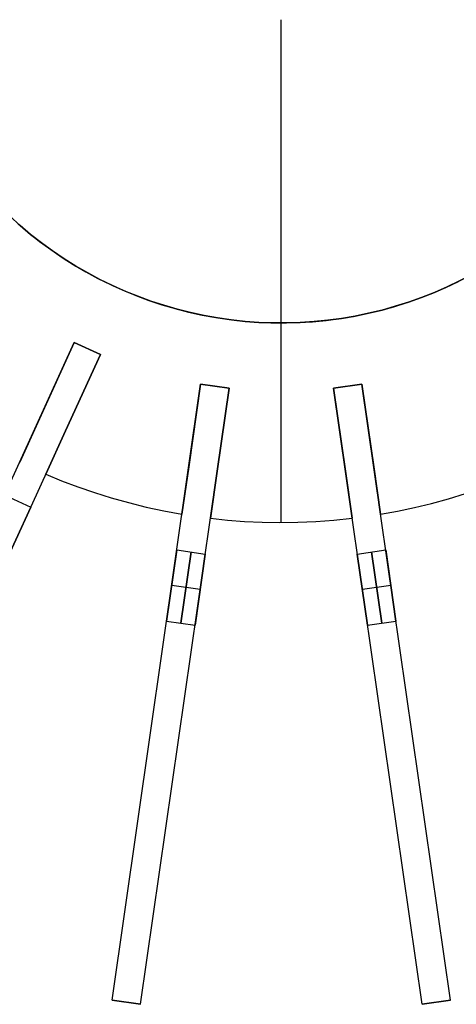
# Model space of a CAD drawing. Header units: millimetres. Extents: x 275 to 1185, y -315 to 588.
# Tile 5 of 15: x 621 to 803, y -315 to 97. Entities that reach past the tile are written whole.
import ezdxf

# ---------------------------------------------------------------- set-up
doc = ezdxf.new("R2010")
doc.units = ezdxf.units.MM

msp = doc.modelspace()

# ---------------------------------------------------------------- linework, layer by layer
at = {"extrusion": (3e-05, -4.31335e-06, 1)}
msp.add_lwpolyline([(570.09, 183.65), (568.56, 178.08), (567.23, 172.47), (566.09, 166.82), (565.14, 161.12), (564.4, 155.4), (563.85, 149.66), (563.5, 143.9), (563.35, 138.13), (563.4, 132.36), (563.65, 126.6), (564.1, 120.85), (564.75, 115.12), (565.59, 109.41), (566.63, 103.73), (567.87, 98.1), (569.31, 92.51), (570.93, 86.97), (572.75, 81.5), (574.75, 76.09), (576.94, 70.75), (579.32, 65.49), (581.87, 60.32), (584.6, 55.24), (587.51, 50.25), (590.59, 45.37), (593.83, 40.6), (597.24, 35.95), (600.8, 31.41), (604.52, 27), (608.4, 22.73), (612.41, 18.59), (616.57, 14.59), (620.87, 10.73), (625.29, 7.03), (629.84, 3.48), (634.51, 0.1), (639.3, -3.13), (644.19, -6.18), (649.19, -9.07), (654.28, -11.78), (659.46, -14.31), (664.73, -16.66), (670.08, -18.83), (675.5, -20.81), (680.98, -22.6), (686.52, -24.2), (692.12, -25.61), (697.76, -26.83), (703.44, -27.84), (709.15, -28.66), (714.89, -29.29), (720.64, -29.71), (726.4, -29.94), (732.17, -29.96), (737.94, -29.79), (743.7, -29.41), (749.44, -28.84), (755.16, -28.07), (760.84, -27.1), (766.49, -25.93), (772.1, -24.57), (777.66, -23.02), (783.16, -21.27), (788.59, -19.34), (793.96, -17.22), (799.25, -14.91), (804.45, -12.43), (809.57, -9.76), (814.59, -6.92), (819.51, -3.91), (824.32, -0.72), (829.02, 2.62), (833.6, 6.13), (838.06, 9.79), (842.39, 13.61), (846.58, 17.57), (850.63, 21.68), (854.54, 25.92), (858.3, 30.3), (861.91, 34.8), (865.35, 39.43), (868.64, 44.17), (871.76, 49.02), (874.71, 53.98), (877.48, 59.04), (880.08, 64.19), (882.5, 69.43), (884.74, 74.75), (886.79, 80.14), (888.65, 85.6), (890.33, 91.12), (891.81, 96.7), (893.09, 102.32), (894.19, 107.99), (895.08, 113.69), (895.78, 119.41), (896.28, 125.16), (896.58, 130.92), (896.68, 136.69)], dxfattribs=at)
at = {"extrusion": (-3e-05, 4.31335e-06, 1)}
msp.add_lwpolyline([(896.66, 136.69), (896.56, 130.93), (896.26, 125.16), (895.76, 119.42), (895.06, 113.69), (894.17, 107.99), (893.08, 102.32), (891.79, 96.7), (890.31, 91.12), (888.63, 85.6), (886.77, 80.14), (884.72, 74.75), (882.48, 69.43), (880.06, 64.19), (877.46, 59.04), (874.69, 53.99), (871.74, 49.03), (868.62, 44.17), (865.33, 39.43), (861.89, 34.81), (858.28, 30.3), (854.52, 25.92), (850.61, 21.68), (846.56, 17.57), (842.37, 13.61), (838.04, 9.8), (833.58, 6.13), (829, 2.62), (824.3, -0.72), (819.49, -3.9), (814.57, -6.92), (809.55, -9.76), (804.43, -12.42), (799.23, -14.91), (793.94, -17.22), (788.57, -19.34), (783.14, -21.27), (777.64, -23.02), (772.08, -24.57), (766.47, -25.93), (760.82, -27.1), (755.14, -28.06), (749.42, -28.84), (743.68, -29.41), (737.92, -29.78), (732.15, -29.96), (726.38, -29.93), (720.62, -29.71), (714.87, -29.29), (709.13, -28.66), (703.42, -27.84), (697.74, -26.82), (692.1, -25.61), (686.51, -24.2), (680.96, -22.6), (675.48, -20.81), (670.06, -18.83), (664.71, -16.66), (659.45, -14.31), (654.26, -11.77), (649.17, -9.06), (644.17, -6.18), (639.28, -3.12), (634.49, 0.1), (629.82, 3.49), (625.27, 7.03), (620.85, 10.74), (616.55, 14.59), (612.39, 18.59), (608.38, 22.73), (604.51, 27.01), (600.78, 31.42), (597.22, 35.95), (593.81, 40.61), (590.57, 45.38), (587.49, 50.26), (584.58, 55.24), (581.85, 60.32), (579.3, 65.5), (576.92, 70.75), (574.73, 76.09), (572.73, 81.5), (570.91, 86.98), (569.29, 92.51), (567.85, 98.1), (566.62, 103.74), (565.57, 109.41), (564.73, 115.12), (564.08, 120.85), (563.63, 126.6), (563.38, 132.37), (563.33, 138.14), (563.48, 143.9), (563.83, 149.66), (564.38, 155.41), (565.12, 161.13), (566.07, 166.82), (567.21, 172.47), (568.55, 178.09), (570.08, 183.65)], dxfattribs=at)
for points in [[(730, -113.31), (730, 96.69)], [(730, -113.31), (730, 96.69)], [(620.06, 11.43), (624.48, 7.69), (629.02, 4.1), (633.68, 0.68), (638.46, -2.58), (643.35, -5.68), (648.34, -8.6), (653.43, -11.35), (658.62, -13.91), (663.89, -16.3), (669.24, -18.5), (674.66, -20.52), (680.15, -22.34), (685.7, -23.98), (691.3, -25.42), (696.95, -26.66), (702.64, -27.71), (708.37, -28.56), (714.11, -29.22), (719.88, -29.67), (725.66, -29.92), (731.45, -29.97), (737.23, -29.82), (743, -29.47), (748.76, -28.91), (754.5, -28.16), (760.21, -27.21), (765.88, -26.07), (771.5, -24.72), (777.08, -23.19), (782.6, -21.46), (788.06, -19.53), (793.45, -17.43), (798.76, -15.13), (803.98, -12.65)], [(730, -113.31), (730, -29.97)], [(730, -113.31), (730, -29.97)], [(535.53, -274.7), (643.54, -38.19)], [(643.54, -38.19), (629, -70.03)], [(629, -70.03), (643.54, -38.19)], [(643.54, -38.19), (629, -70.03)], [(629, -70.03), (643.54, -38.19)], [(654.45, -43.18), (643.54, -38.19)], [(643.54, -38.19), (654.45, -43.18)], [(643.54, -38.19), (654.45, -43.18)], [(643.54, -38.19), (654.45, -43.18)], [(654.45, -43.18), (643.54, -38.19)], [(546.44, -279.68), (654.45, -43.18)], [(639.91, -75.02), (654.45, -43.18)], [(654.45, -43.18), (639.91, -75.02)], [(639.91, -75.02), (654.45, -43.18)], [(654.45, -43.18), (639.91, -75.02)], [(659.31, -312.82), (696.31, -55.47)], [(671.19, -314.53), (708.19, -57.18)], [(696.31, -55.47), (691.33, -90.11)], [(691.33, -90.11), (696.31, -55.47)], [(696.31, -55.47), (691.33, -90.11)], [(691.33, -90.11), (696.31, -55.47)], [(708.19, -57.18), (696.31, -55.47)], [(696.31, -55.47), (708.19, -57.18)], [(696.31, -55.47), (708.19, -57.18)], [(696.31, -55.47), (708.19, -57.18)], [(708.19, -57.18), (696.31, -55.47)], [(703.21, -91.82), (708.19, -57.18)], [(708.19, -57.18), (703.21, -91.82)], [(703.21, -91.82), (708.19, -57.18)], [(708.19, -57.18), (703.21, -91.82)], [(763.69, -55.47), (751.81, -57.18)], [(751.81, -57.18), (763.69, -55.47)], [(751.81, -57.18), (763.69, -55.47)], [(751.81, -57.18), (763.69, -55.47)], [(763.69, -55.47), (751.81, -57.18)], [(751.81, -57.18), (756.79, -91.82)], [(756.79, -91.82), (751.81, -57.18)], [(751.81, -57.18), (756.79, -91.82)], [(756.79, -91.82), (751.81, -57.18)], [(788.81, -314.53), (751.81, -57.18)], [(768.67, -90.11), (763.69, -55.47)], [(763.69, -55.47), (768.67, -90.11)], [(768.67, -90.11), (763.69, -55.47)], [(763.69, -55.47), (768.67, -90.11)], [(800.69, -312.82), (763.69, -55.47)], [(629, -70.03), (620.72, -88.16)], [(620.72, -88.16), (629, -70.03)], [(629, -70.03), (620.72, -88.16)], [(620.72, -88.16), (629, -70.03)], [(631.63, -93.14), (639.91, -75.02)], [(639.91, -75.02), (631.63, -93.14)], [(631.63, -93.14), (639.91, -75.02)], [(639.91, -75.02), (631.63, -93.14)], [(691.33, -90.11), (688.49, -109.84)], [(688.49, -109.84), (691.33, -90.11)], [(691.33, -90.11), (688.49, -109.84)], [(688.49, -109.84), (691.33, -90.11)], [(771.51, -109.84), (768.67, -90.11)], [(768.67, -90.11), (771.51, -109.84)], [(771.51, -109.84), (768.67, -90.11)], [(768.67, -90.11), (771.51, -109.84)], [(631.63, -93.14), (638.25, -95.86), (645.01, -98.42), (651.93, -100.8), (658.98, -103.01), (666.17, -105.02), (673.49, -106.84), (680.94, -108.45), (688.49, -109.84)], [(631.63, -93.14), (638.25, -95.86), (645.01, -98.42), (651.93, -100.8), (658.98, -103.01), (666.17, -105.02), (673.49, -106.84), (680.94, -108.45), (688.49, -109.84)], [(631.63, -93.14), (638.25, -95.86), (645.01, -98.42), (651.93, -100.8), (658.98, -103.01), (666.17, -105.02), (673.49, -106.84), (680.94, -108.45), (688.49, -109.84)], [(631.63, -93.14), (638.25, -95.86), (645.01, -98.42), (651.93, -100.8), (658.98, -103.01), (666.17, -105.02), (673.49, -106.84), (680.94, -108.45), (688.49, -109.84)], [(631.63, -93.14), (638.25, -95.86), (645.01, -98.42), (651.93, -100.8), (658.98, -103.01), (666.17, -105.02), (673.49, -106.84), (680.94, -108.45), (688.49, -109.84)], [(631.63, -93.14), (638.25, -95.86), (645.01, -98.42), (651.93, -100.8), (658.98, -103.01), (666.17, -105.02), (673.49, -106.84), (680.94, -108.45), (688.49, -109.84)], [(700.37, -111.55), (703.21, -91.82)], [(703.21, -91.82), (700.37, -111.55)], [(700.37, -111.55), (703.21, -91.82)], [(703.21, -91.82), (700.37, -111.55)], [(756.79, -91.82), (759.63, -111.55)], [(759.63, -111.55), (756.79, -91.82)], [(756.79, -91.82), (759.63, -111.55)], [(759.63, -111.55), (756.79, -91.82)], [(771.51, -109.84), (778.54, -108.55), (785.62, -107.04), (792.72, -105.31), (799.85, -103.35), (806.99, -101.16), (814.13, -98.73), (821.26, -96.06), (828.37, -93.14)], [(771.51, -109.84), (778.54, -108.55), (785.62, -107.04), (792.72, -105.31), (799.85, -103.35), (806.99, -101.16), (814.13, -98.73), (821.26, -96.06), (828.37, -93.14)], [(771.51, -109.84), (778.54, -108.55), (785.62, -107.04), (792.72, -105.31), (799.85, -103.35), (806.99, -101.16), (814.13, -98.73), (821.26, -96.06), (828.37, -93.14)], [(771.51, -109.84), (778.54, -108.55), (785.62, -107.04), (792.72, -105.31), (799.85, -103.35), (806.99, -101.16), (814.13, -98.73), (821.26, -96.06), (828.37, -93.14)], [(771.51, -109.84), (778.54, -108.55), (785.62, -107.04), (792.72, -105.31), (799.85, -103.35), (806.99, -101.16), (814.13, -98.73), (821.26, -96.06), (828.37, -93.14)], [(771.51, -109.84), (778.54, -108.55), (785.62, -107.04), (792.72, -105.31), (799.85, -103.35), (806.99, -101.16), (814.13, -98.73), (821.26, -96.06), (828.37, -93.14)], [(614.46, -101.87), (625.37, -106.85)], [(614.46, -101.87), (625.37, -106.85)], [(612.91, -134.14), (625.37, -106.85)], [(625.37, -106.85), (612.91, -134.14)], [(700.37, -111.55), (707.48, -112.29), (714.69, -112.84), (722, -113.18), (729.39, -113.31), (736.86, -113.21), (744.39, -112.89), (751.99, -112.34), (759.63, -111.55)], [(700.37, -111.55), (707.48, -112.29), (714.69, -112.84), (722, -113.18), (729.39, -113.31), (736.86, -113.21), (744.39, -112.89), (751.99, -112.34), (759.63, -111.55)], [(700.37, -111.55), (707.48, -112.29), (714.69, -112.84), (722, -113.18), (729.39, -113.31), (736.86, -113.21), (744.39, -112.89), (751.99, -112.34), (759.63, -111.55)], [(700.37, -111.55), (707.48, -112.29), (714.69, -112.84), (722, -113.18), (729.39, -113.31), (736.86, -113.21), (744.39, -112.89), (751.99, -112.34), (759.63, -111.55)], [(700.37, -111.55), (707.48, -112.29), (714.69, -112.84), (722, -113.18), (729.39, -113.31), (736.86, -113.21), (744.39, -112.89), (751.99, -112.34), (759.63, -111.55)], [(700.37, -111.55), (707.48, -112.29), (714.69, -112.84), (722, -113.18), (729.39, -113.31), (736.86, -113.21), (744.39, -112.89), (751.99, -112.34), (759.63, -111.55)], [(686.35, -124.76), (682.08, -154.45)], [(682.08, -154.45), (686.35, -124.76)], [(686.35, -124.76), (698.23, -126.46)], [(686.35, -124.76), (698.23, -126.46)], [(688.02, -155.3), (692.29, -125.61)], [(692.29, -125.61), (688.02, -155.3)], [(693.96, -156.16), (698.23, -126.46)], [(698.23, -126.46), (693.96, -156.16)], [(761.77, -126.46), (773.65, -124.76)], [(761.77, -126.46), (773.65, -124.76)], [(761.77, -126.46), (766.04, -156.16)], [(766.04, -156.16), (761.77, -126.46)], [(771.98, -155.3), (767.71, -125.61)], [(767.71, -125.61), (771.98, -155.3)], [(777.92, -154.45), (773.65, -124.76)], [(773.65, -124.76), (777.92, -154.45)], [(696.09, -141.31), (684.21, -139.6)], [(696.09, -141.31), (684.21, -139.6)], [(775.79, -139.6), (763.91, -141.31)], [(775.79, -139.6), (763.91, -141.31)], [(682.08, -154.45), (693.96, -156.16)], [(682.08, -154.45), (693.96, -156.16)], [(766.04, -156.16), (777.92, -154.45)], [(766.04, -156.16), (777.92, -154.45)], [(659.31, -312.82), (671.19, -314.53)], [(659.31, -312.82), (671.19, -314.53)], [(671.19, -314.53), (659.31, -312.82)], [(788.81, -314.53), (800.69, -312.82)], [(788.81, -314.53), (800.69, -312.82)], [(800.69, -312.82), (788.81, -314.53)]]:
    msp.add_lwpolyline(points)
at = {"extrusion": (1, 0, 0)}
for points in [[(96.69, -8.01), (96.69, 4.01)], [(-29.97, -320.01), (-29.97, -307.99)], [(-38.19, -308), (-38.19, -8)], [(-40.69, -8), (-40.69, -308)], [(-43.18, -8), (-43.18, -308)], [(-55.47, -308), (-55.47, -8)], [(-56.32, -8), (-56.32, -308)], [(-57.18, -8), (-57.18, -308)], [(-57.18, -308), (-57.18, -8)], [(-56.32, -8), (-56.32, -308)], [(-55.47, -8), (-55.47, -308)], [(-88.16, -320), (-88.16, -308)], [(-88.16, -8), (-88.16, 4)], [(-93.14, -320), (-93.14, -308)], [(-93.14, -8), (-93.14, 4)], [(-109.84, -320), (-109.84, -308)], [(-109.84, -8), (-109.84, 4)], [(-109.84, -320), (-109.84, -308)], [(-109.84, -8), (-109.84, 4)], [(-111.55, -320), (-111.55, -308)], [(-111.55, -8), (-111.55, 4)], [(-111.55, -320), (-111.55, -308)], [(-111.55, -8), (-111.55, 4)], [(-184.15, 71.16), (-184.15, -387.16)], [(-184.15, 71.16), (-184.15, -387.16)], [(-185.85, 71.16), (-185.85, -387.16)], [(-185.85, 71.16), (-185.85, -387.16)], [(-312.82, -86), (-312.82, -230)], [(-313.68, -230), (-313.68, -86)], [(-314.53, -230), (-314.53, -86)], [(-314.53, -86), (-314.53, -230)], [(-313.68, -230), (-313.68, -86)], [(-312.82, -230), (-312.82, -86)]]:
    msp.add_lwpolyline(points, dxfattribs=at)
at = {"extrusion": (0.909632, -0.415415, 1.48881e-14)}
msp.add_lwpolyline([(232.59, 4), (232.55, 6.39), (232.43, 8.78), (232.23, 11.16), (231.94, 13.53), (231.58, 15.89), (231.13, 18.24), (230.6, 20.57), (230, 22.89), (229.31, 25.18), (228.55, 27.44), (227.71, 29.68), (226.8, 31.89), (225.81, 34.06), (224.74, 36.2), (223.61, 38.31), (222.4, 40.37), (221.13, 42.39), (219.78, 44.37), (218.37, 46.3), (216.89, 48.18), (215.35, 50), (213.75, 51.78), (212.09, 53.5), (210.37, 55.16), (208.6, 56.76), (206.77, 58.3), (204.89, 59.78), (202.96, 61.19), (200.98, 62.53), (198.96, 63.81), (196.9, 65.02), (194.8, 66.15), (192.66, 67.22), (190.48, 68.2), (188.27, 69.12), (186.03, 69.96), (183.77, 70.72), (181.48, 71.4), (179.17, 72.01), (176.83, 72.54), (174.49, 72.98), (172.12, 73.35), (169.75, 73.63), (167.37, 73.84), (164.98, 73.96), (162.59, 74)], dxfattribs=at)
at = {"extrusion": (0.909632, -0.415415, -1.63653e-14)}
msp.add_lwpolyline([(232.59, -320), (232.55, -322.39), (232.43, -324.78), (232.23, -327.16), (231.94, -329.53), (231.58, -331.89), (231.13, -334.24), (230.6, -336.57), (230, -338.89), (229.31, -341.18), (228.55, -343.44), (227.71, -345.68), (226.8, -347.89), (225.81, -350.06), (224.74, -352.2), (223.61, -354.31), (222.4, -356.37), (221.13, -358.39), (219.78, -360.37), (218.37, -362.3), (216.89, -364.18), (215.35, -366), (213.75, -367.78), (212.09, -369.5), (210.37, -371.16), (208.6, -372.76), (206.77, -374.3), (204.89, -375.78), (202.96, -377.19), (200.98, -378.53), (198.96, -379.81), (196.9, -381.02), (194.8, -382.15), (192.66, -383.22), (190.48, -384.2), (188.27, -385.12), (186.03, -385.96), (183.77, -386.72), (181.48, -387.4), (179.17, -388.01), (176.83, -388.54), (174.49, -388.98), (172.12, -389.35), (169.75, -389.63), (167.37, -389.84), (164.98, -389.96), (162.59, -390)], dxfattribs=at)
at = {"extrusion": (0.909632, -0.415415, 1.1372e-16)}
msp.add_lwpolyline([(162.59, 74), (164.98, 73.96), (167.37, 73.84), (169.75, 73.63), (172.12, 73.35), (174.49, 72.98), (176.83, 72.54), (179.17, 72.01), (181.48, 71.4), (183.77, 70.72), (186.03, 69.96), (188.27, 69.12), (190.48, 68.2), (192.66, 67.22), (194.8, 66.15), (196.9, 65.02), (198.96, 63.81), (200.98, 62.53), (202.96, 61.19), (204.89, 59.78), (206.77, 58.3), (208.6, 56.76), (210.37, 55.16), (212.09, 53.5), (213.75, 51.78), (215.35, 50), (216.89, 48.18), (218.37, 46.3), (219.78, 44.37), (221.13, 42.39), (222.4, 40.37), (223.61, 38.31), (224.74, 36.2), (225.81, 34.06), (226.8, 31.89), (227.71, 29.68), (228.55, 27.44), (229.31, 25.18), (230, 22.89), (230.6, 20.57), (231.13, 18.24), (231.58, 15.89), (231.94, 13.53), (232.23, 11.16), (232.43, 8.78), (232.55, 6.39), (232.59, 4)], dxfattribs=at)
at = {"extrusion": (0.909632, -0.415415, 1.95128e-15)}
msp.add_lwpolyline([(232.59, -320), (232.55, -322.39), (232.43, -324.78), (232.23, -327.16), (231.94, -329.53), (231.58, -331.89), (231.13, -334.24), (230.6, -336.57), (230, -338.89), (229.31, -341.18), (228.55, -343.44), (227.71, -345.68), (226.8, -347.89), (225.81, -350.06), (224.74, -352.2), (223.61, -354.31), (222.4, -356.37), (221.13, -358.39), (219.78, -360.37), (218.37, -362.3), (216.89, -364.18), (215.35, -366), (213.75, -367.78), (212.09, -369.5), (210.37, -371.16), (208.6, -372.76), (206.77, -374.3), (204.89, -375.78), (202.96, -377.19), (200.98, -378.53), (198.96, -379.81), (196.9, -381.02), (194.8, -382.15), (192.66, -383.22), (190.48, -384.2), (188.27, -385.12), (186.03, -385.96), (183.77, -386.72), (181.48, -387.4), (179.17, -388.01), (176.83, -388.54), (174.49, -388.98), (172.12, -389.35), (169.75, -389.63), (167.37, -389.84), (164.98, -389.96), (162.59, -390)], dxfattribs=at)
at = {"extrusion": (0.909632, -0.415415, 9.82269e-15)}
msp.add_lwpolyline([(162.59, 74), (164.98, 73.96), (167.37, 73.84), (169.75, 73.63), (172.12, 73.35), (174.49, 72.98), (176.83, 72.54), (179.17, 72.01), (181.48, 71.4), (183.77, 70.72), (186.03, 69.96), (188.27, 69.12), (190.48, 68.2), (192.66, 67.22), (194.8, 66.15), (196.9, 65.02), (198.96, 63.81), (200.98, 62.53), (202.96, 61.19), (204.89, 59.78), (206.77, 58.3), (208.6, 56.76), (210.37, 55.16), (212.09, 53.5), (213.75, 51.78), (215.35, 50), (216.89, 48.18), (218.37, 46.3), (219.78, 44.37), (221.13, 42.39), (222.4, 40.37), (223.61, 38.31), (224.74, 36.2), (225.81, 34.06), (226.8, 31.89), (227.71, 29.68), (228.55, 27.44), (229.31, 25.18), (230, 22.89), (230.6, 20.57), (231.13, 18.24), (231.58, 15.89), (231.94, 13.53), (232.23, 11.16), (232.43, 8.78), (232.55, 6.39), (232.59, 4)], dxfattribs=at)
at = {"extrusion": (0.909632, -0.415415, -1.46793e-14)}
msp.add_lwpolyline([(232.59, -320), (232.55, -322.39), (232.43, -324.78), (232.23, -327.16), (231.94, -329.53), (231.58, -331.89), (231.13, -334.24), (230.6, -336.57), (230, -338.89), (229.31, -341.18), (228.55, -343.44), (227.71, -345.68), (226.8, -347.89), (225.81, -350.06), (224.74, -352.2), (223.61, -354.31), (222.4, -356.37), (221.13, -358.39), (219.78, -360.37), (218.37, -362.3), (216.89, -364.18), (215.35, -366), (213.75, -367.78), (212.09, -369.5), (210.37, -371.16), (208.6, -372.76), (206.77, -374.3), (204.89, -375.78), (202.96, -377.19), (200.98, -378.53), (198.96, -379.81), (196.9, -381.02), (194.8, -382.15), (192.66, -383.22), (190.48, -384.2), (188.27, -385.12), (186.03, -385.96), (183.77, -386.72), (181.48, -387.4), (179.17, -388.01), (176.83, -388.54), (174.49, -388.98), (172.12, -389.35), (169.75, -389.63), (167.37, -389.84), (164.98, -389.96), (162.59, -390)], dxfattribs=at)
at = {"extrusion": (0.989821, -0.142315, -9.41093e-15)}
msp.add_lwpolyline([(44.19, 4), (44.15, 6.39), (44.03, 8.78), (43.82, 11.16), (43.54, 13.53), (43.17, 15.89), (42.73, 18.24), (42.2, 20.57), (41.6, 22.89), (40.91, 25.18), (40.15, 27.44), (39.31, 29.68), (38.4, 31.89), (37.41, 34.06), (36.34, 36.2), (35.21, 38.31), (34, 40.37), (32.72, 42.39), (31.38, 44.37), (29.97, 46.3), (28.49, 48.18), (26.95, 50), (25.35, 51.78), (23.69, 53.5), (21.97, 55.16), (20.2, 56.76), (18.37, 58.3), (16.49, 59.78), (14.56, 61.19), (12.58, 62.53), (10.56, 63.81), (8.5, 65.02), (6.4, 66.15), (4.25, 67.22), (2.08, 68.2), (-0.13, 69.12), (-2.37, 69.96), (-4.63, 70.72), (-6.92, 71.4), (-9.24, 72.01), (-11.57, 72.54), (-13.92, 72.98), (-16.28, 73.35), (-18.65, 73.63), (-21.03, 73.84), (-23.42, 73.96), (-25.81, 74)], dxfattribs=at)
at = {"extrusion": (0.989821, -0.142315, 1.20506e-14)}
msp.add_lwpolyline([(44.19, -320), (44.15, -322.39), (44.03, -324.78), (43.82, -327.16), (43.54, -329.53), (43.17, -331.89), (42.73, -334.24), (42.2, -336.57), (41.6, -338.89), (40.91, -341.18), (40.15, -343.44), (39.31, -345.68), (38.4, -347.89), (37.41, -350.06), (36.34, -352.2), (35.21, -354.31), (34, -356.37), (32.72, -358.39), (31.38, -360.37), (29.97, -362.3), (28.49, -364.18), (26.95, -366), (25.35, -367.78), (23.69, -369.5), (21.97, -371.16), (20.2, -372.76), (18.37, -374.3), (16.49, -375.78), (14.56, -377.19), (12.58, -378.53), (10.56, -379.81), (8.5, -381.02), (6.4, -382.15), (4.25, -383.22), (2.08, -384.2), (-0.13, -385.12), (-2.37, -385.96), (-4.63, -386.72), (-6.92, -387.4), (-9.24, -388.01), (-11.57, -388.54), (-13.92, -388.98), (-16.28, -389.35), (-18.65, -389.63), (-21.03, -389.84), (-23.42, -389.96), (-25.81, -390)], dxfattribs=at)
at = {"extrusion": (0.989821, -0.142315, -9.90854e-16)}
msp.add_lwpolyline([(-25.81, 74), (-23.42, 73.96), (-21.03, 73.84), (-18.65, 73.63), (-16.28, 73.35), (-13.92, 72.98), (-11.57, 72.54), (-9.24, 72.01), (-6.92, 71.4), (-4.63, 70.72), (-2.37, 69.96), (-0.13, 69.12), (2.08, 68.2), (4.25, 67.22), (6.4, 66.15), (8.5, 65.02), (10.56, 63.81), (12.58, 62.53), (14.56, 61.19), (16.49, 59.78), (18.37, 58.3), (20.2, 56.76), (21.97, 55.16), (23.69, 53.5), (25.35, 51.78), (26.95, 50), (28.49, 48.18), (29.97, 46.3), (31.38, 44.37), (32.72, 42.39), (34, 40.37), (35.21, 38.31), (36.34, 36.2), (37.41, 34.06), (38.4, 31.89), (39.31, 29.68), (40.15, 27.44), (40.91, 25.18), (41.6, 22.89), (42.2, 20.57), (42.73, 18.24), (43.17, 15.89), (43.54, 13.53), (43.82, 11.16), (44.03, 8.78), (44.15, 6.39), (44.19, 4)], dxfattribs=at)
at = {"extrusion": (0.989821, -0.142315, 9.90972e-16)}
msp.add_lwpolyline([(44.19, -320), (44.15, -322.39), (44.03, -324.78), (43.82, -327.16), (43.54, -329.53), (43.17, -331.89), (42.73, -334.24), (42.2, -336.57), (41.6, -338.89), (40.91, -341.18), (40.15, -343.44), (39.31, -345.68), (38.4, -347.89), (37.41, -350.06), (36.34, -352.2), (35.21, -354.31), (34, -356.37), (32.72, -358.39), (31.38, -360.37), (29.97, -362.3), (28.49, -364.18), (26.95, -366), (25.35, -367.78), (23.69, -369.5), (21.97, -371.16), (20.2, -372.76), (18.37, -374.3), (16.49, -375.78), (14.56, -377.19), (12.58, -378.53), (10.56, -379.81), (8.5, -381.02), (6.4, -382.15), (4.25, -383.22), (2.08, -384.2), (-0.13, -385.12), (-2.37, -385.96), (-4.63, -386.72), (-6.92, -387.4), (-9.24, -388.01), (-11.57, -388.54), (-13.92, -388.98), (-16.28, -389.35), (-18.65, -389.63), (-21.03, -389.84), (-23.42, -389.96), (-25.81, -390)], dxfattribs=at)
at = {"extrusion": (0.989821, -0.142315, -2.93313e-15)}
msp.add_lwpolyline([(-25.81, 74), (-23.42, 73.96), (-21.03, 73.84), (-18.65, 73.63), (-16.28, 73.35), (-13.92, 72.98), (-11.57, 72.54), (-9.24, 72.01), (-6.92, 71.4), (-4.63, 70.72), (-2.37, 69.96), (-0.13, 69.12), (2.08, 68.2), (4.25, 67.22), (6.4, 66.15), (8.5, 65.02), (10.56, 63.81), (12.58, 62.53), (14.56, 61.19), (16.49, 59.78), (18.37, 58.3), (20.2, 56.76), (21.97, 55.16), (23.69, 53.5), (25.35, 51.78), (26.95, 50), (28.49, 48.18), (29.97, 46.3), (31.38, 44.37), (32.72, 42.39), (34, 40.37), (35.21, 38.31), (36.34, 36.2), (37.41, 34.06), (38.4, 31.89), (39.31, 29.68), (40.15, 27.44), (40.91, 25.18), (41.6, 22.89), (42.2, 20.57), (42.73, 18.24), (43.17, 15.89), (43.54, 13.53), (43.82, 11.16), (44.03, 8.78), (44.15, 6.39), (44.19, 4)], dxfattribs=at)
at = {"extrusion": (0.989821, -0.142315, 9.51861e-15)}
msp.add_lwpolyline([(44.19, -320), (44.15, -322.39), (44.03, -324.78), (43.82, -327.16), (43.54, -329.53), (43.17, -331.89), (42.73, -334.24), (42.2, -336.57), (41.6, -338.89), (40.91, -341.18), (40.15, -343.44), (39.31, -345.68), (38.4, -347.89), (37.41, -350.06), (36.34, -352.2), (35.21, -354.31), (34, -356.37), (32.72, -358.39), (31.38, -360.37), (29.97, -362.3), (28.49, -364.18), (26.95, -366), (25.35, -367.78), (23.69, -369.5), (21.97, -371.16), (20.2, -372.76), (18.37, -374.3), (16.49, -375.78), (14.56, -377.19), (12.58, -378.53), (10.56, -379.81), (8.5, -381.02), (6.4, -382.15), (4.25, -383.22), (2.08, -384.2), (-0.13, -385.12), (-2.37, -385.96), (-4.63, -386.72), (-6.92, -387.4), (-9.24, -388.01), (-11.57, -388.54), (-13.92, -388.98), (-16.28, -389.35), (-18.65, -389.63), (-21.03, -389.84), (-23.42, -389.96), (-25.81, -390)], dxfattribs=at)
at = {"extrusion": (0.989821, 0.142315, 1.13084e-14)}
msp.add_lwpolyline([(-163.59, 4), (-163.63, 6.39), (-163.75, 8.78), (-163.96, 11.16), (-164.24, 13.53), (-164.61, 15.89), (-165.05, 18.24), (-165.58, 20.57), (-166.18, 22.89), (-166.87, 25.18), (-167.63, 27.44), (-168.47, 29.68), (-169.38, 31.89), (-170.37, 34.06), (-171.44, 36.2), (-172.57, 38.31), (-173.78, 40.37), (-175.06, 42.39), (-176.4, 44.37), (-177.81, 46.3), (-179.29, 48.18), (-180.83, 50), (-182.43, 51.78), (-184.09, 53.5), (-185.81, 55.16), (-187.58, 56.76), (-189.41, 58.3), (-191.29, 59.78), (-193.22, 61.19), (-195.2, 62.53), (-197.22, 63.81), (-199.28, 65.02), (-201.38, 66.15), (-203.52, 67.22), (-205.7, 68.2), (-207.91, 69.12), (-210.15, 69.96), (-212.41, 70.72), (-214.7, 71.4), (-217.02, 72.01), (-219.35, 72.54), (-221.69, 72.98), (-224.06, 73.35), (-226.43, 73.63), (-228.81, 73.84), (-231.2, 73.96), (-233.59, 74)], dxfattribs=at)
at = {"extrusion": (0.989821, 0.142315, -1.40373e-14)}
msp.add_lwpolyline([(-163.59, -320), (-163.63, -322.39), (-163.75, -324.78), (-163.96, -327.16), (-164.24, -329.53), (-164.61, -331.89), (-165.05, -334.24), (-165.58, -336.57), (-166.18, -338.89), (-166.87, -341.18), (-167.63, -343.44), (-168.47, -345.68), (-169.38, -347.89), (-170.37, -350.06), (-171.44, -352.2), (-172.57, -354.31), (-173.78, -356.37), (-175.06, -358.39), (-176.4, -360.37), (-177.81, -362.3), (-179.29, -364.18), (-180.83, -366), (-182.43, -367.78), (-184.09, -369.5), (-185.81, -371.16), (-187.58, -372.76), (-189.41, -374.3), (-191.29, -375.78), (-193.22, -377.19), (-195.2, -378.53), (-197.22, -379.81), (-199.28, -381.02), (-201.38, -382.15), (-203.52, -383.22), (-205.7, -384.2), (-207.91, -385.12), (-210.15, -385.96), (-212.41, -386.72), (-214.7, -387.4), (-217.02, -388.01), (-219.35, -388.54), (-221.69, -388.98), (-224.06, -389.35), (-226.43, -389.63), (-228.81, -389.84), (-231.2, -389.96), (-233.59, -390)], dxfattribs=at)
at = {"extrusion": (0.989821, 0.142315, 4.17106e-16)}
msp.add_lwpolyline([(-233.59, 74), (-231.2, 73.96), (-228.81, 73.84), (-226.43, 73.63), (-224.06, 73.35), (-221.69, 72.98), (-219.35, 72.54), (-217.02, 72.01), (-214.7, 71.4), (-212.41, 70.72), (-210.15, 69.96), (-207.91, 69.12), (-205.7, 68.2), (-203.52, 67.22), (-201.38, 66.15), (-199.28, 65.02), (-197.22, 63.81), (-195.2, 62.53), (-193.22, 61.19), (-191.29, 59.78), (-189.41, 58.3), (-187.58, 56.76), (-185.81, 55.16), (-184.09, 53.5), (-182.43, 51.78), (-180.83, 50), (-179.29, 48.18), (-177.81, 46.3), (-176.4, 44.37), (-175.06, 42.39), (-173.78, 40.37), (-172.57, 38.31), (-171.44, 36.2), (-170.37, 34.06), (-169.38, 31.89), (-168.47, 29.68), (-167.63, 27.44), (-166.87, 25.18), (-166.18, 22.89), (-165.58, 20.57), (-165.05, 18.24), (-164.61, 15.89), (-164.24, 13.53), (-163.96, 11.16), (-163.75, 8.78), (-163.63, 6.39), (-163.59, 4)], dxfattribs=at)
at = {"extrusion": (0.989821, 0.142315, -4.64984e-16)}
msp.add_lwpolyline([(-163.59, -320), (-163.63, -322.39), (-163.75, -324.78), (-163.96, -327.16), (-164.24, -329.53), (-164.61, -331.89), (-165.05, -334.24), (-165.58, -336.57), (-166.18, -338.89), (-166.87, -341.18), (-167.63, -343.44), (-168.47, -345.68), (-169.38, -347.89), (-170.37, -350.06), (-171.44, -352.2), (-172.57, -354.31), (-173.78, -356.37), (-175.06, -358.39), (-176.4, -360.37), (-177.81, -362.3), (-179.29, -364.18), (-180.83, -366), (-182.43, -367.78), (-184.09, -369.5), (-185.81, -371.16), (-187.58, -372.76), (-189.41, -374.3), (-191.29, -375.78), (-193.22, -377.19), (-195.2, -378.53), (-197.22, -379.81), (-199.28, -381.02), (-201.38, -382.15), (-203.52, -383.22), (-205.7, -384.2), (-207.91, -385.12), (-210.15, -385.96), (-212.41, -386.72), (-214.7, -387.4), (-217.02, -388.01), (-219.35, -388.54), (-221.69, -388.98), (-224.06, -389.35), (-226.43, -389.63), (-228.81, -389.84), (-231.2, -389.96), (-233.59, -390)], dxfattribs=at)
at = {"extrusion": (0.989821, 0.142315, 5.77557e-15)}
msp.add_lwpolyline([(-233.59, 74), (-231.2, 73.96), (-228.81, 73.84), (-226.43, 73.63), (-224.06, 73.35), (-221.69, 72.98), (-219.35, 72.54), (-217.02, 72.01), (-214.7, 71.4), (-212.41, 70.72), (-210.15, 69.96), (-207.91, 69.12), (-205.7, 68.2), (-203.52, 67.22), (-201.38, 66.15), (-199.28, 65.02), (-197.22, 63.81), (-195.2, 62.53), (-193.22, 61.19), (-191.29, 59.78), (-189.41, 58.3), (-187.58, 56.76), (-185.81, 55.16), (-184.09, 53.5), (-182.43, 51.78), (-180.83, 50), (-179.29, 48.18), (-177.81, 46.3), (-176.4, 44.37), (-175.06, 42.39), (-173.78, 40.37), (-172.57, 38.31), (-171.44, 36.2), (-170.37, 34.06), (-169.38, 31.89), (-168.47, 29.68), (-167.63, 27.44), (-166.87, 25.18), (-166.18, 22.89), (-165.58, 20.57), (-165.05, 18.24), (-164.61, 15.89), (-164.24, 13.53), (-163.96, 11.16), (-163.75, 8.78), (-163.63, 6.39), (-163.59, 4)], dxfattribs=at)
at = {"extrusion": (0.989821, 0.142315, -9.52269e-15)}
msp.add_lwpolyline([(-163.59, -320), (-163.63, -322.39), (-163.75, -324.78), (-163.96, -327.16), (-164.24, -329.53), (-164.61, -331.89), (-165.05, -334.24), (-165.58, -336.57), (-166.18, -338.89), (-166.87, -341.18), (-167.63, -343.44), (-168.47, -345.68), (-169.38, -347.89), (-170.37, -350.06), (-171.44, -352.2), (-172.57, -354.31), (-173.78, -356.37), (-175.06, -358.39), (-176.4, -360.37), (-177.81, -362.3), (-179.29, -364.18), (-180.83, -366), (-182.43, -367.78), (-184.09, -369.5), (-185.81, -371.16), (-187.58, -372.76), (-189.41, -374.3), (-191.29, -375.78), (-193.22, -377.19), (-195.2, -378.53), (-197.22, -379.81), (-199.28, -381.02), (-201.38, -382.15), (-203.52, -383.22), (-205.7, -384.2), (-207.91, -385.12), (-210.15, -385.96), (-212.41, -386.72), (-214.7, -387.4), (-217.02, -388.01), (-219.35, -388.54), (-221.69, -388.98), (-224.06, -389.35), (-226.43, -389.63), (-228.81, -389.84), (-231.2, -389.96), (-233.59, -390)], dxfattribs=at)
at = {"extrusion": (0.989821, -0.142315, -8.99529e-15)}
msp.add_lwpolyline([(-55.81, 74), (-61.27, 73.91), (-66.73, 73.63), (-72.17, 73.16), (-77.6, 72.51), (-82.99, 71.67), (-88.36, 70.65), (-93.69, 69.45), (-98.98, 68.07), (-104.21, 66.5), (-109.39, 64.76), (-114.51, 62.84), (-119.55, 60.75), (-124.53, 58.49), (-129.42, 56.06), (-134.23, 53.47), (-138.94, 50.71), (-143.56, 47.79), (-148.08, 44.72), (-152.49, 41.49), (-156.78, 38.11), (-160.96, 34.59), (-165.02, 30.93), (-168.95, 27.14), (-172.74, 23.21), (-176.4, 19.15), (-179.92, 14.97), (-183.3, 10.68), (-186.52, 6.27), (-189.6, 1.75), (-192.52, -2.87), (-195.27, -7.58), (-197.87, -12.39), (-200.3, -17.28), (-202.56, -22.26), (-204.65, -27.3), (-206.57, -32.42), (-208.31, -37.6), (-209.88, -42.83), (-211.26, -48.12), (-212.46, -53.45), (-213.48, -58.81), (-214.32, -64.21), (-214.97, -69.64), (-215.44, -75.08), (-215.72, -80.54), (-215.81, -86)], dxfattribs=at)
at = {"extrusion": (0.989821, -0.142315, 1.3369e-14)}
msp.add_lwpolyline([(-215.81, -230), (-215.72, -235.46), (-215.44, -240.92), (-214.97, -246.36), (-214.32, -251.79), (-213.48, -257.19), (-212.46, -262.55), (-211.26, -267.88), (-209.88, -273.17), (-208.31, -278.4), (-206.57, -283.58), (-204.65, -288.7), (-202.56, -293.74), (-200.3, -298.72), (-197.87, -303.61), (-195.27, -308.42), (-192.52, -313.13), (-189.6, -317.75), (-186.52, -322.27), (-183.3, -326.68), (-179.92, -330.97), (-176.4, -335.15), (-172.74, -339.21), (-168.95, -343.14), (-165.02, -346.93), (-160.96, -350.59), (-156.78, -354.11), (-152.49, -357.49), (-148.08, -360.72), (-143.56, -363.79), (-138.94, -366.71), (-134.23, -369.47), (-129.42, -372.06), (-124.53, -374.49), (-119.55, -376.75), (-114.51, -378.84), (-109.39, -380.76), (-104.21, -382.5), (-98.98, -384.07), (-93.69, -385.45), (-88.36, -386.65), (-82.99, -387.67), (-77.6, -388.51), (-72.17, -389.16), (-66.73, -389.63), (-61.27, -389.91), (-55.81, -390)], dxfattribs=at)
at = {"extrusion": (0.989821, -0.142315, -5.87423e-16)}
msp.add_lwpolyline([(-215.81, -86), (-215.72, -80.54), (-215.44, -75.08), (-214.97, -69.64), (-214.32, -64.21), (-213.48, -58.81), (-212.46, -53.45), (-211.26, -48.12), (-209.88, -42.83), (-208.31, -37.6), (-206.57, -32.42), (-204.65, -27.3), (-202.56, -22.26), (-200.3, -17.28), (-197.87, -12.39), (-195.27, -7.58), (-192.52, -2.87), (-189.6, 1.75), (-186.52, 6.27), (-183.3, 10.68), (-179.92, 14.97), (-176.4, 19.15), (-172.74, 23.21), (-168.95, 27.14), (-165.02, 30.93), (-160.96, 34.59), (-156.78, 38.11), (-152.49, 41.49), (-148.08, 44.72), (-143.56, 47.79), (-138.94, 50.71), (-134.23, 53.47), (-129.42, 56.06), (-124.53, 58.49), (-119.55, 60.75), (-114.51, 62.84), (-109.39, 64.76), (-104.21, 66.5), (-98.98, 68.07), (-93.69, 69.45), (-88.36, 70.65), (-82.99, 71.67), (-77.6, 72.51), (-72.17, 73.16), (-66.73, 73.63), (-61.27, 73.91), (-55.81, 74)], dxfattribs=at)
at = {"extrusion": (0.989821, -0.142315, 3.85477e-16)}
msp.add_lwpolyline([(-55.81, -390), (-61.27, -389.91), (-66.73, -389.63), (-72.17, -389.16), (-77.6, -388.51), (-82.99, -387.67), (-88.36, -386.65), (-93.69, -385.45), (-98.98, -384.07), (-104.21, -382.5), (-109.39, -380.76), (-114.51, -378.84), (-119.55, -376.75), (-124.53, -374.49), (-129.42, -372.06), (-134.23, -369.47), (-138.94, -366.71), (-143.56, -363.79), (-148.08, -360.72), (-152.49, -357.49), (-156.78, -354.11), (-160.96, -350.59), (-165.02, -346.93), (-168.95, -343.14), (-172.74, -339.21), (-176.4, -335.15), (-179.92, -330.97), (-183.3, -326.68), (-186.52, -322.27), (-189.6, -317.75), (-192.52, -313.13), (-195.27, -308.42), (-197.87, -303.61), (-200.3, -298.72), (-202.56, -293.74), (-204.65, -288.7), (-206.57, -283.58), (-208.31, -278.4), (-209.88, -273.17), (-211.26, -267.88), (-212.46, -262.55), (-213.48, -257.19), (-214.32, -251.79), (-214.97, -246.36), (-215.44, -240.92), (-215.72, -235.46), (-215.81, -230)], dxfattribs=at)
at = {"extrusion": (0.989821, -0.142315, -1.61024e-14)}
msp.add_lwpolyline([(-215.81, -86), (-215.72, -80.54), (-215.44, -75.08), (-214.97, -69.64), (-214.32, -64.21), (-213.48, -58.81), (-212.46, -53.45), (-211.26, -48.12), (-209.88, -42.83), (-208.31, -37.6), (-206.57, -32.42), (-204.65, -27.3), (-202.56, -22.26), (-200.3, -17.28), (-197.87, -12.39), (-195.27, -7.58), (-192.52, -2.87), (-189.6, 1.75), (-186.52, 6.27), (-183.3, 10.68), (-179.92, 14.97), (-176.4, 19.15), (-172.74, 23.21), (-168.95, 27.14), (-165.02, 30.93), (-160.96, 34.59), (-156.78, 38.11), (-152.49, 41.49), (-148.08, 44.72), (-143.56, 47.79), (-138.94, 50.71), (-134.23, 53.47), (-129.42, 56.06), (-124.53, 58.49), (-119.55, 60.75), (-114.51, 62.84), (-109.39, 64.76), (-104.21, 66.5), (-98.98, 68.07), (-93.69, 69.45), (-88.36, 70.65), (-82.99, 71.67), (-77.6, 72.51), (-72.17, 73.16), (-66.73, 73.63), (-61.27, 73.91), (-55.81, 74)], dxfattribs=at)
at = {"extrusion": (0.989821, -0.142315, 7.32108e-15)}
msp.add_lwpolyline([(-55.81, -390), (-61.27, -389.91), (-66.73, -389.63), (-72.17, -389.16), (-77.6, -388.51), (-82.99, -387.67), (-88.36, -386.65), (-93.69, -385.45), (-98.98, -384.07), (-104.21, -382.5), (-109.39, -380.76), (-114.51, -378.84), (-119.55, -376.75), (-124.53, -374.49), (-129.42, -372.06), (-134.23, -369.47), (-138.94, -366.71), (-143.56, -363.79), (-148.08, -360.72), (-152.49, -357.49), (-156.78, -354.11), (-160.96, -350.59), (-165.02, -346.93), (-168.95, -343.14), (-172.74, -339.21), (-176.4, -335.15), (-179.92, -330.97), (-183.3, -326.68), (-186.52, -322.27), (-189.6, -317.75), (-192.52, -313.13), (-195.27, -308.42), (-197.87, -303.61), (-200.3, -298.72), (-202.56, -293.74), (-204.65, -288.7), (-206.57, -283.58), (-208.31, -278.4), (-209.88, -273.17), (-211.26, -267.88), (-212.46, -262.55), (-213.48, -257.19), (-214.32, -251.79), (-214.97, -246.36), (-215.44, -240.92), (-215.72, -235.46), (-215.81, -230)], dxfattribs=at)
at = {"extrusion": (0.989821, 0.142315, -1.8958e-14)}
msp.add_lwpolyline([(-263.59, 74), (-269.05, 73.91), (-274.51, 73.63), (-279.95, 73.16), (-285.38, 72.51), (-290.77, 71.67), (-296.14, 70.65), (-301.47, 69.45), (-306.76, 68.07), (-311.99, 66.5), (-317.17, 64.76), (-322.29, 62.84), (-327.33, 60.75), (-332.31, 58.49), (-337.2, 56.06), (-342.01, 53.47), (-346.72, 50.71), (-351.34, 47.79), (-355.86, 44.72), (-360.27, 41.49), (-364.56, 38.11), (-368.74, 34.59), (-372.8, 30.93), (-376.73, 27.14), (-380.52, 23.21), (-384.18, 19.15), (-387.7, 14.97), (-391.08, 10.68), (-394.3, 6.27), (-397.38, 1.75), (-400.3, -2.87), (-403.05, -7.58), (-405.65, -12.39), (-408.08, -17.28), (-410.34, -22.26), (-412.43, -27.3), (-414.35, -32.42), (-416.09, -37.6), (-417.66, -42.83), (-419.04, -48.12), (-420.24, -53.45), (-421.26, -58.81), (-422.1, -64.21), (-422.75, -69.64), (-423.22, -75.08), (-423.5, -80.54), (-423.59, -86)], dxfattribs=at)
at = {"extrusion": (0.989821, 0.142315, 3.3092e-14)}
msp.add_lwpolyline([(-423.59, -230), (-423.5, -235.46), (-423.22, -240.92), (-422.75, -246.36), (-422.1, -251.79), (-421.26, -257.19), (-420.24, -262.55), (-419.04, -267.88), (-417.66, -273.17), (-416.09, -278.4), (-414.35, -283.58), (-412.43, -288.7), (-410.34, -293.74), (-408.08, -298.72), (-405.65, -303.61), (-403.05, -308.42), (-400.3, -313.13), (-397.38, -317.75), (-394.3, -322.27), (-391.08, -326.68), (-387.7, -330.97), (-384.18, -335.15), (-380.52, -339.21), (-376.73, -343.14), (-372.8, -346.93), (-368.74, -350.59), (-364.56, -354.11), (-360.27, -357.49), (-355.86, -360.72), (-351.34, -363.79), (-346.72, -366.71), (-342.01, -369.47), (-337.2, -372.06), (-332.31, -374.49), (-327.33, -376.75), (-322.29, -378.84), (-317.17, -380.76), (-311.99, -382.5), (-306.76, -384.07), (-301.47, -385.45), (-296.14, -386.65), (-290.77, -387.67), (-285.38, -388.51), (-279.95, -389.16), (-274.51, -389.63), (-269.05, -389.91), (-263.59, -390)], dxfattribs=at)
at = {"extrusion": (0.989821, 0.142315, -3.4348e-16)}
msp.add_lwpolyline([(-423.59, -86), (-423.5, -80.54), (-423.22, -75.08), (-422.75, -69.64), (-422.1, -64.21), (-421.26, -58.81), (-420.24, -53.45), (-419.04, -48.12), (-417.66, -42.83), (-416.09, -37.6), (-414.35, -32.42), (-412.43, -27.3), (-410.34, -22.26), (-408.08, -17.28), (-405.65, -12.39), (-403.05, -7.58), (-400.3, -2.87), (-397.38, 1.75), (-394.3, 6.27), (-391.08, 10.68), (-387.7, 14.97), (-384.18, 19.15), (-380.52, 23.21), (-376.73, 27.14), (-372.8, 30.93), (-368.74, 34.59), (-364.56, 38.11), (-360.27, 41.49), (-355.86, 44.72), (-351.34, 47.79), (-346.72, 50.71), (-342.01, 53.47), (-337.2, 56.06), (-332.31, 58.49), (-327.33, 60.75), (-322.29, 62.84), (-317.17, 64.76), (-311.99, 66.5), (-306.76, 68.07), (-301.47, 69.45), (-296.14, 70.65), (-290.77, 71.67), (-285.38, 72.51), (-279.95, 73.16), (-274.51, 73.63), (-269.05, 73.91), (-263.59, 74)], dxfattribs=at)
at = {"extrusion": (0.989821, 0.142315, 4.84499e-16)}
msp.add_lwpolyline([(-263.59, -390), (-269.05, -389.91), (-274.51, -389.63), (-279.95, -389.16), (-285.38, -388.51), (-290.77, -387.67), (-296.14, -386.65), (-301.47, -385.45), (-306.76, -384.07), (-311.99, -382.5), (-317.17, -380.76), (-322.29, -378.84), (-327.33, -376.75), (-332.31, -374.49), (-337.2, -372.06), (-342.01, -369.47), (-346.72, -366.71), (-351.34, -363.79), (-355.86, -360.72), (-360.27, -357.49), (-364.56, -354.11), (-368.74, -350.59), (-372.8, -346.93), (-376.73, -343.14), (-380.52, -339.21), (-384.18, -335.15), (-387.7, -330.97), (-391.08, -326.68), (-394.3, -322.27), (-397.38, -317.75), (-400.3, -313.13), (-403.05, -308.42), (-405.65, -303.61), (-408.08, -298.72), (-410.34, -293.74), (-412.43, -288.7), (-414.35, -283.58), (-416.09, -278.4), (-417.66, -273.17), (-419.04, -267.88), (-420.24, -262.55), (-421.26, -257.19), (-422.1, -251.79), (-422.75, -246.36), (-423.22, -240.92), (-423.5, -235.46), (-423.59, -230)], dxfattribs=at)
at = {"extrusion": (0.989821, 0.142315, -3.34529e-14)}
msp.add_lwpolyline([(-423.59, -86), (-423.5, -80.54), (-423.22, -75.08), (-422.75, -69.64), (-422.1, -64.21), (-421.26, -58.81), (-420.24, -53.45), (-419.04, -48.12), (-417.66, -42.83), (-416.09, -37.6), (-414.35, -32.42), (-412.43, -27.3), (-410.34, -22.26), (-408.08, -17.28), (-405.65, -12.39), (-403.05, -7.58), (-400.3, -2.87), (-397.38, 1.75), (-394.3, 6.27), (-391.08, 10.68), (-387.7, 14.97), (-384.18, 19.15), (-380.52, 23.21), (-376.73, 27.14), (-372.8, 30.93), (-368.74, 34.59), (-364.56, 38.11), (-360.27, 41.49), (-355.86, 44.72), (-351.34, 47.79), (-346.72, 50.71), (-342.01, 53.47), (-337.2, 56.06), (-332.31, 58.49), (-327.33, 60.75), (-322.29, 62.84), (-317.17, 64.76), (-311.99, 66.5), (-306.76, 68.07), (-301.47, 69.45), (-296.14, 70.65), (-290.77, 71.67), (-285.38, 72.51), (-279.95, 73.16), (-274.51, 73.63), (-269.05, 73.91), (-263.59, 74)], dxfattribs=at)
at = {"extrusion": (0.989821, 0.142315, 1.9344e-14)}
msp.add_lwpolyline([(-263.59, -390), (-269.05, -389.91), (-274.51, -389.63), (-279.95, -389.16), (-285.38, -388.51), (-290.77, -387.67), (-296.14, -386.65), (-301.47, -385.45), (-306.76, -384.07), (-311.99, -382.5), (-317.17, -380.76), (-322.29, -378.84), (-327.33, -376.75), (-332.31, -374.49), (-337.2, -372.06), (-342.01, -369.47), (-346.72, -366.71), (-351.34, -363.79), (-355.86, -360.72), (-360.27, -357.49), (-364.56, -354.11), (-368.74, -350.59), (-372.8, -346.93), (-376.73, -343.14), (-380.52, -339.21), (-384.18, -335.15), (-387.7, -330.97), (-391.08, -326.68), (-394.3, -322.27), (-397.38, -317.75), (-400.3, -313.13), (-403.05, -308.42), (-405.65, -303.61), (-408.08, -298.72), (-410.34, -293.74), (-412.43, -288.7), (-414.35, -283.58), (-416.09, -278.4), (-417.66, -273.17), (-419.04, -267.88), (-420.24, -262.55), (-421.26, -257.19), (-422.1, -251.79), (-422.75, -246.36), (-423.22, -240.92), (-423.5, -235.46), (-423.59, -230)], dxfattribs=at)

doc.saveas('drawing.dxf')
